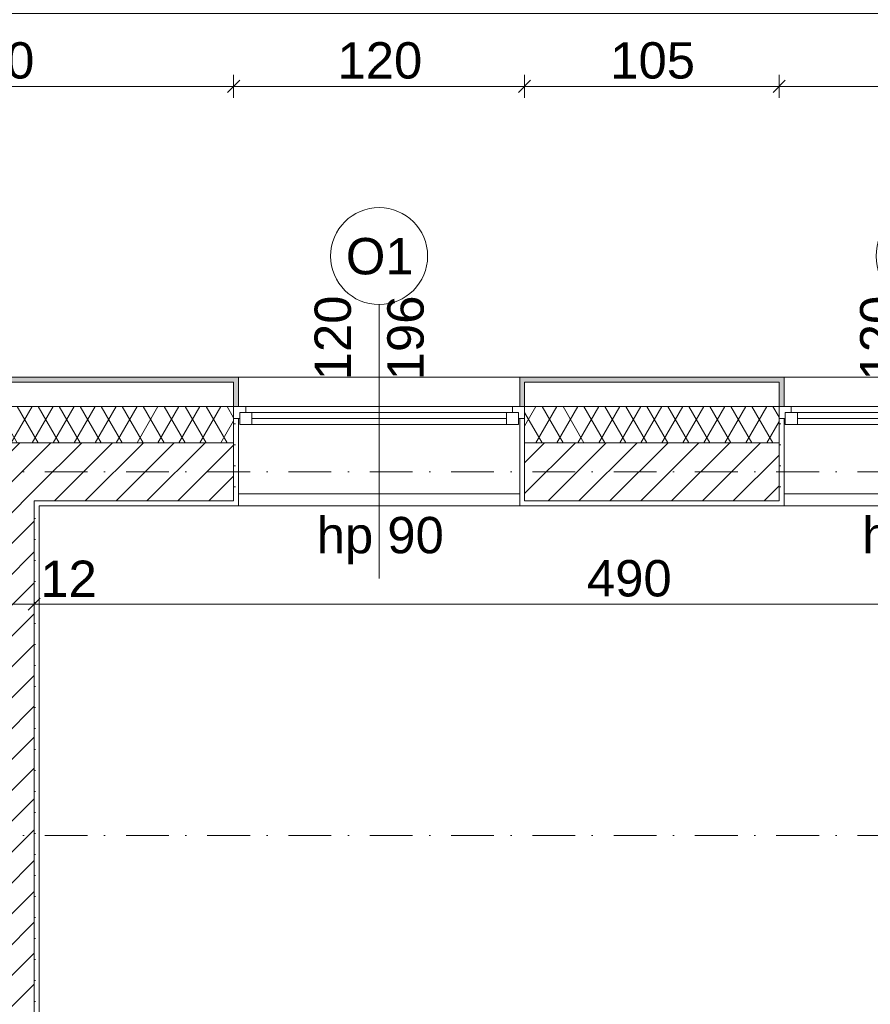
# Model space of a CAD drawing. Header units: millimetres. Extents: x -126905 to -83905, y -179170 to 5194.
# Tile 64 of 70: x -100912 to -97404, y -94062 to -90002. Entities that reach past the tile are written whole.
import ezdxf
from ezdxf.enums import TextEntityAlignment as Align

# ---------------------------------------------------------------- set-up
doc = ezdxf.new("R2010")
doc.units = ezdxf.units.MM
doc.header["$MEASUREMENT"] = 0
doc.linetypes.add('Kropki i Kreski', pattern=[335.138881, 176.388884, -88.194442, 0, -70.555556])
doc.linetypes.add('Kropkowana', pattern=[317.499995, 0, -317.499995])
for name, color, linetype, lineweight, true_color in [('Nowe_Elementy Modelu - Strefy_Nr_pióra__121', 7, 'Continuous', 0, 0xd5e3e3), ('Nowe_Konstrukcja - Ściany zew_Nr_pióra__23', 7, 'Continuous', 13, 0x858585), ('Nowe_Wymiarowanie - Ogólne_Nr_pióra__81', 7, 'Continuous', 13, 0x6a6a6a), ('Nowe_Znaczniki okien Archicada_Nr_pióra__81', 7, 'Continuous', 13, 0x6a6a6a)]:
    doc.layers.add(name, color=color, linetype=linetype, lineweight=lineweight, true_color=true_color)
for name, color, linetype in [('Nowe_Konstrukcja - Stropy', 7, 'Continuous'), ('Nowe_Konstrukcja - Ściany zew', 7, 'Continuous'), ('Nowe_Osie', 7, 'Continuous'), ('Nowe_Wymiarowanie - Ogólne', 7, 'Continuous'), ('Nowe_Znaczniki okien Archicada', 7, 'Continuous')]:
    doc.layers.add(name, color=color, linetype=linetype)
for name, color, linetype, lineweight in [('Nowe_Konstrukcja - Stropy_Nr_pióra__125', 255, 'Continuous', 0), ('Nowe_Konstrukcja - Ściany zew_Nr_pióra__21', 7, 'Continuous', 20), ('Nowe_Konstrukcja - Ściany zew_Nr_pióra__3', 7, 'Continuous', 13), ('Nowe_Okna Archicada_Nr_pióra__3', 7, 'Continuous', 13), ('Nowe_Osie_Nr_pióra__4', 8, 'Continuous', 13), ('Nowe_Wymiarowanie - Ogólne_Nr_pióra__42', 8, 'Continuous', 25), ('Nowe_Znaczniki okien Archicada_Nr_pióra__2', 8, 'Continuous', 15), ('Nowe_Znaczniki okien Archicada_Nr_pióra__7', 7, 'Continuous', 35)]:
    doc.layers.add(name, color=color, linetype=linetype, lineweight=lineweight)
doc.styles.add('STYL_AUTOMATYCZNY_1', font='arial.ttf')
doc.dimstyles.new('STYL_AUTOMATYCZNY__1', dxfattribs={"dimtxt": 150, "dimasz": 47.5, "dimexe": 0.18, "dimexo": 0.0625, "dimgap": 0, "dimtad": 1, "dimtih": 1, "dimtoh": 1, "dimdec": 0, "dimlfac": 0.1, "dimzin": 0, "dimdsep": 46, "dimtxsty": 'STYL_AUTOMATYCZNY_1', "dimblk": 'ARROWHEAD_6', "dimblk1": 'ARROWHEAD_6', "dimblk2": 'ARROWHEAD_6', "dimcen": 0.09, "dimse1": 1, "dimse2": 1, "dimclrd": 256, "dimclre": 256, "dimclrt": 8, "dimazin": 0, "dimtfac": 1, "dimtdec": 4, "dimtmove": 0, "dimatfit": 3, "dimfxl": 0, "dimtolj": 1, "dimtzin": 0, "dimarcsym": 0})
doc.dimstyles.new('STYL_AUTOMATYCZNY__2', dxfattribs={"dimtxt": 150, "dimasz": 47.5, "dimexe": 0.18, "dimexo": 0.0625, "dimgap": 0, "dimtad": 1, "dimdec": 0, "dimlfac": 0.1, "dimzin": 0, "dimdsep": 46, "dimtxsty": 'STYL_AUTOMATYCZNY_1', "dimblk": 'ARROWHEAD_6', "dimblk1": 'ARROWHEAD_6', "dimblk2": 'ARROWHEAD_6', "dimcen": 0.09, "dimse1": 1, "dimse2": 1, "dimclrd": 256, "dimclre": 256, "dimclrt": 8, "dimazin": 0, "dimtfac": 1, "dimtdec": 4, "dimtmove": 0, "dimatfit": 3, "dimfxl": 0, "dimtolj": 1, "dimtzin": 0, "dimarcsym": 0})
doc.dimstyles.new('STYL_AUTOMATYCZNY__3', dxfattribs={"dimtxt": 150, "dimasz": 47.5, "dimexe": 0.18, "dimexo": 0.0625, "dimgap": 0, "dimtad": 1, "dimdec": 0, "dimlfac": 0.1, "dimzin": 0, "dimdsep": 46, "dimtxsty": 'STYL_AUTOMATYCZNY_1', "dimblk": 'ARROWHEAD_6', "dimblk1": 'ARROWHEAD_6', "dimblk2": 'ARROWHEAD_6', "dimcen": 0.09, "dimse1": 1, "dimse2": 1, "dimclrd": 256, "dimclre": 256, "dimclrt": 8, "dimazin": 0, "dimtfac": 1, "dimtdec": 4, "dimtmove": 2, "dimatfit": 3, "dimfxl": 0, "dimtolj": 1, "dimtzin": 0, "dimarcsym": 0})
pattern_1 = [(60, (0, 0), (-64.951905, 37.5), []), (120, (0, 0), (64.951905, 37.5), [])]
pattern_2 = [(0, (0, 0), (0, 86.60254), [0, -50]), (0, (25, 43.3), (0, 86.60254), [0, -50])]
pattern_3 = [(45, (0, 0), (-63.63961, 63.63961), [])]

# ---------------------------------------------------------------- blocks, each defined once
blk = doc.blocks.new('Strop_1_1', base_point=(-95969.5, -92006.6))
at = {"layer": 'Nowe_Konstrukcja - Stropy_Nr_pióra__125', "color": 255, "linetype": 'Kropkowana', "lineweight": 0, "flags": 128}
blk.add_lwpolyline([(-95969.5, -92006.6), (-121789.5, -92006.6), (-121789.5, -102826.6), (-111909.5, -102826.6), (-111909.5, -100086.6), (-107469, -100086.6), (-107469, -102826.6), (-95969.5, -102826.6)], close=True, dxfattribs=at)
blk = doc.blocks.new('Okno 27')
at = {"layer": 'Nowe_Okna Archicada_Nr_pióra__3', "color": 7, "linetype": 'Continuous', "lineweight": 13}
for p, q in [((-600, 360), (-580, 360)), ((-580, 0), (-580, 360)), ((600, 360), (580, 360)), ((580, 0), (580, 360)), ((-580, 310), (580, 310)), ((-600, 0), (-575, 0)), ((-600, -50), (-600, 0)), ((-600, -50), (-600, 0)), ((-575, 25), (-525, 25)), ((-575, -25), (-575, 25)), ((-575, 0), (-575, -25)), ((-525, 25), (525, 25)), ((-525, 25), (-525, -25)), ((-525, 25), (525, 25)), ((-525, 0), (525, 0)), ((525, -25), (525, 25)), ((525, 25), (575, 25)), ((575, 25), (575, -25)), ((575, -25), (575, 0)), ((575, 0), (600, 0)), ((600, -50), (600, 0)), ((600, -50), (600, 0)), ((-575, -25), (-550, -25)), ((-525, -25), (-575, -25)), ((-550, -25), (-550, -50)), ((525, -25), (-525, -25)), ((575, -25), (525, -25)), ((550, -50), (550, -25)), ((550, -25), (575, -25)), ((-550, -50), (-600, -50)), ((-580, -50), (-580, -170)), ((550, -50), (-550, -50)), ((600, -50), (550, -50)), ((580, -50), (580, -170)), ((-600, -170), (-580, -170)), ((-580, -170), (580, -170)), ((600, -170), (580, -170))]:
    blk.add_line(p, q, dxfattribs=at)
blk = doc.blocks.new('Znacznik O 27_6')
at = {"layer": 'Nowe_Znaczniki okien Archicada_Nr_pióra__2', "color": 8, "linetype": 'Continuous', "lineweight": 15, "flags": 128}
blk.add_lwpolyline([(-200, -1030, 1), (200, -1030, 1)], format="xyb", close=True, dxfattribs=at)
at = {"layer": 'Nowe_Znaczniki okien Archicada_Nr_pióra__81', "color": 251, "linetype": 'Continuous', "lineweight": 13, "true_color": 0x6a6a6a}
blk.add_line((0, -830), (0, 300), dxfattribs=at)
at = {"layer": 'Nowe_Znaczniki okien Archicada_Nr_pióra__7', "color": 7, "lineweight": 35, "char_height": 150, "attachment_point": 7, "style": 'STYL_AUTOMATYCZNY_1'}
for s, insert, rotation in [('\\A1;{\\pql;\\pt0;\\fArial|b0|i0|c238|p0;\\W1.000000;hp 90\\fArial|b0|i0|c238|p0;\\W1.000000;\\A1{\\H.66x;\\S^  ;}\\fArial|b0|i0|c238|p0;\\W1.000000;\\fArial|b0|i0|c238|p0;\\W1.000000;}', (257.4, 240.9), 180), ('\\A1;{\\pql;\\pt0;\\fArial|b0|i0|c238|p0;\\W1.000000;196\\fArial|b0|i0|c238|p0;\\W1.000000;\\A1{\\H.66x;\\S^  ;}\\fArial|b0|i0|c238|p0;\\W1.000000;\\fArial|b0|i0|c238|p0;\\W1.000000;}', (-227.5, -516.7), 270), ('\\A1;{\\pql;\\pt0;\\fArial|b0|i0|c238|p0;\\W1.000000;120\\fArial|b0|i0|c238|p0;\\W1.000000;\\A1{\\H.66x;\\S^  ;}\\fArial|b0|i0|c238|p0;\\W1.000000;\\fArial|b0|i0|c238|p0;\\W1.000000;}', (72.5, -516.7), 270), ('\\A1;{\\pql;\\pt0;\\fArial|b0|i0|c238|p0;\\W1.000000;O1\\fArial|b0|i0|c238|p0;\\W1.000000;\\fArial|b0|i0|c238|p0;\\W1.000000;\\fArial|b0|i0|c238|p0;\\W1.000000;}', (137.2, -952.5), 180)]:
    blk.add_mtext(s, dxfattribs=dict(at, insert=insert, rotation=rotation))
blk = doc.blocks.new('Znacznik O 27_7')
at = {"layer": 'Nowe_Znaczniki okien Archicada_Nr_pióra__2', "color": 8, "linetype": 'Continuous', "lineweight": 15, "flags": 128}
blk.add_lwpolyline([(-200, -1030, 1), (200, -1030, 1)], format="xyb", close=True, dxfattribs=at)
at = {"layer": 'Nowe_Znaczniki okien Archicada_Nr_pióra__81', "color": 251, "linetype": 'Continuous', "lineweight": 13, "true_color": 0x6a6a6a}
blk.add_line((0, -830), (0, 300), dxfattribs=at)
at = {"layer": 'Nowe_Znaczniki okien Archicada_Nr_pióra__7', "color": 7, "lineweight": 35, "char_height": 150, "attachment_point": 7, "style": 'STYL_AUTOMATYCZNY_1'}
for s, insert, rotation in [('\\A1;{\\pql;\\pt0;\\fArial|b0|i0|c238|p0;\\W1.000000;hp 90\\fArial|b0|i0|c238|p0;\\W1.000000;\\A1{\\H.66x;\\S^  ;}\\fArial|b0|i0|c238|p0;\\W1.000000;\\fArial|b0|i0|c238|p0;\\W1.000000;}', (257.4, 240.9), 180), ('\\A1;{\\pql;\\pt0;\\fArial|b0|i0|c238|p0;\\W1.000000;196\\fArial|b0|i0|c238|p0;\\W1.000000;\\A1{\\H.66x;\\S^  ;}\\fArial|b0|i0|c238|p0;\\W1.000000;\\fArial|b0|i0|c238|p0;\\W1.000000;}', (-227.5, -517.7), 270), ('\\A1;{\\pql;\\pt0;\\fArial|b0|i0|c238|p0;\\W1.000000;120\\fArial|b0|i0|c238|p0;\\W1.000000;\\A1{\\H.66x;\\S^  ;}\\fArial|b0|i0|c238|p0;\\W1.000000;\\fArial|b0|i0|c238|p0;\\W1.000000;}', (72.5, -517.7), 270), ('\\A1;{\\pql;\\pt0;\\fArial|b0|i0|c238|p0;\\W1.000000;O1\\fArial|b0|i0|c238|p0;\\W1.000000;\\fArial|b0|i0|c238|p0;\\W1.000000;\\fArial|b0|i0|c238|p0;\\W1.000000;}', (137.2, -952.5), 180)]:
    blk.add_mtext(s, dxfattribs=dict(at, insert=insert, rotation=rotation))
blk = doc.blocks.new('Ściana_17_1', base_point=(-95829.5, -91866.6))
at = {"layer": 'Nowe_Konstrukcja - Ściany zew_Nr_pióra__23', "linetype": 'Continuous', "lineweight": 0, "true_color": 0xdfdfdf}
for points in [[(-102026.3, -91496.6), (-100029.5, -91496.6), (-100029.5, -91476.6), (-102026.3, -91476.6)], [(-100029.5, -91476.6), (-100029.5, -91496.6), (-100029.5, -91596.6), (-100009.5, -91596.6), (-100009.5, -91476.6)], [(-98849.5, -91476.6), (-98849.5, -91596.6), (-98829.5, -91596.6), (-98829.5, -91496.6), (-98829.5, -91476.6)], [(-97779.5, -91476.6), (-98829.5, -91476.6), (-98829.5, -91496.6), (-97779.5, -91496.6)], [(-97759.5, -91476.6), (-97779.5, -91476.6), (-97779.5, -91496.6), (-97779.5, -91596.6), (-97759.5, -91596.6)]]:
    blk.add_hatch(color=254, dxfattribs=at).paths.add_polyline_path(points)
at = {"layer": 'Nowe_Konstrukcja - Ściany zew_Nr_pióra__23', "linetype": 'Continuous', "lineweight": 13, "true_color": 0x858585}
h = blk.add_hatch(dxfattribs=at)
h.set_pattern_fill('Izolacja_miękka_0001', color=252, style=0, pattern_type=2)
h.set_pattern_definition(pattern_1)
h.paths.add_polyline_path([(-100029.5, -91596.6), (-102026.3, -91596.6), (-102026.3, -91746.6), (-100029.5, -91746.6), (-100029.5, -91646.6)])
h = blk.add_hatch(dxfattribs=at)
h.set_pattern_fill('Izolacja_miękka_0001', color=252, style=0, pattern_type=2)
h.set_pattern_definition(pattern_1)
h.paths.add_polyline_path([(-98829.5, -91596.6), (-98829.5, -91646.6), (-98829.5, -91746.6), (-97779.5, -91746.6), (-97779.5, -91646.6), (-97779.5, -91596.6)])
h = blk.add_hatch(dxfattribs=at)
h.set_pattern_fill('Tynk_0001', color=252, style=0, pattern_type=2)
h.set_pattern_definition(pattern_2)
h.paths.add_polyline_path([(-100009.5, -92006.6), (-100009.5, -91646.6), (-100029.5, -91646.6), (-100029.5, -91986.6), (-100029.5, -92006.6)])
h = blk.add_hatch(dxfattribs=at)
h.set_pattern_fill('Tynk_0001', color=252, style=0, pattern_type=2)
h.set_pattern_definition(pattern_2)
h.paths.add_polyline_path([(-98829.5, -92006.6), (-98829.5, -91986.6), (-98829.5, -91646.6), (-98849.5, -91646.6), (-98849.5, -92006.6)])
h = blk.add_hatch(dxfattribs=at)
h.set_pattern_fill('Tynk_0001', color=252, style=0, pattern_type=2)
h.set_pattern_definition(pattern_2)
h.paths.add_polyline_path([(-97779.5, -92006.6), (-97759.5, -92006.6), (-97759.5, -91646.6), (-97779.5, -91646.6), (-97779.5, -91986.6)])
h = blk.add_hatch(dxfattribs=at)
h.set_pattern_fill('Bloczki_ceramiczne_0001', color=252, style=0, pattern_type=2)
h.set_pattern_definition(pattern_3)
h.paths.add_polyline_path([(-100971.9, -91986.6), (-100851.9, -91986.6), (-100851.9, -91746.6), (-100971.9, -91746.6)])
h = blk.add_hatch(dxfattribs=at)
h.set_pattern_fill('Bloczki_ceramiczne_0001', color=252, style=0, pattern_type=2)
h.set_pattern_definition(pattern_3)
h.paths.add_polyline_path([(-100851.9, -91986.6), (-100029.5, -91986.6), (-100029.5, -91746.6), (-100851.9, -91746.6)])
h = blk.add_hatch(dxfattribs=at)
h.set_pattern_fill('Bloczki_ceramiczne_0001', color=252, style=0, pattern_type=2)
h.set_pattern_definition(pattern_3)
h.paths.add_polyline_path([(-98829.5, -91746.6), (-98829.5, -91986.6), (-97779.5, -91986.6), (-97779.5, -91746.6)])
h = blk.add_hatch(dxfattribs=at)
h.set_pattern_fill('Tynk_0001', color=252, style=0, pattern_type=2)
h.set_pattern_definition(pattern_2)
h.paths.add_polyline_path([(-100851.9, -92006.6), (-100831.9, -92006.6), (-100831.9, -91986.6), (-100851.9, -91986.6)])
h = blk.add_hatch(dxfattribs=at)
h.set_pattern_fill('Tynk_0001', color=252, style=0, pattern_type=2)
h.set_pattern_definition(pattern_2)
h.paths.add_polyline_path([(-100831.9, -92006.6), (-100029.5, -92006.6), (-100029.5, -91986.6), (-100831.9, -91986.6)])
h = blk.add_hatch(dxfattribs=at)
h.set_pattern_fill('Tynk_0001', color=252, style=0, pattern_type=2)
h.set_pattern_definition(pattern_2)
h.paths.add_polyline_path([(-98829.5, -91986.6), (-98829.5, -92006.6), (-97779.5, -92006.6), (-97779.5, -91986.6)])
at = {"layer": 'Nowe_Konstrukcja - Ściany zew_Nr_pióra__21', "color": 7, "linetype": 'Continuous', "lineweight": 20}
for p, q in [((-100029.5, -91476.6), (-100009.5, -91476.6)), ((-100009.5, -91596.6), (-100009.5, -91476.6)), ((-98849.5, -91596.6), (-98849.5, -91476.6)), ((-98829.5, -91476.6), (-98849.5, -91476.6)), ((-97779.5, -91476.6), (-97759.5, -91476.6)), ((-97759.5, -91596.6), (-97759.5, -91476.6)), ((-100029.5, -91596.6), (-100009.5, -91596.6)), ((-100029.5, -91596.6), (-100029.5, -91646.6)), ((-98829.5, -91596.6), (-98849.5, -91596.6)), ((-98829.5, -91596.6), (-98829.5, -91646.6)), ((-97779.5, -91596.6), (-97759.5, -91596.6)), ((-97779.5, -91596.6), (-97779.5, -91646.6)), ((-100029.5, -91646.6), (-100009.5, -91646.6)), ((-100009.5, -91646.6), (-100009.5, -92006.6)), ((-98849.5, -91646.6), (-98849.5, -92006.6)), ((-98829.5, -91646.6), (-98849.5, -91646.6)), ((-97779.5, -91646.6), (-97759.5, -91646.6)), ((-97759.5, -91646.6), (-97759.5, -92006.6)), ((-100029.5, -92006.6), (-100009.5, -92006.6)), ((-98829.5, -92006.6), (-98849.5, -92006.6)), ((-97779.5, -92006.6), (-97759.5, -92006.6))]:
    blk.add_line(p, q, dxfattribs=at)
at = {"layer": 'Nowe_Konstrukcja - Ściany zew_Nr_pióra__21', "color": 7, "linetype": 'Continuous', "lineweight": 20, "flags": 128}
for points in [[(-100029.5, -91476.6), (-102026.3, -91476.6)], [(-97779.5, -91476.6), (-98829.5, -91476.6)], [(-100831.9, -92006.6), (-100029.5, -92006.6)], [(-98829.5, -92006.6), (-97779.5, -92006.6)]]:
    blk.add_lwpolyline(points, dxfattribs=at)
at = {"layer": 'Nowe_Konstrukcja - Ściany zew_Nr_pióra__3', "color": 7, "linetype": 'Continuous', "lineweight": 13}
for p, q in [((-100029.5, -91496.6), (-102026.3, -91496.6)), ((-100029.5, -91496.6), (-100029.5, -91596.6)), ((-97779.5, -91496.6), (-98829.5, -91496.6)), ((-98829.5, -91496.6), (-98829.5, -91596.6)), ((-97779.5, -91496.6), (-97779.5, -91596.6)), ((-100029.5, -91596.6), (-102026.3, -91596.6)), ((-97779.5, -91596.6), (-98829.5, -91596.6)), ((-100029.5, -91986.6), (-100029.5, -91646.6)), ((-98829.5, -91986.6), (-98829.5, -91646.6)), ((-97779.5, -91986.6), (-97779.5, -91646.6)), ((-100851.9, -91746.6), (-100971.9, -91746.6)), ((-100029.5, -91746.6), (-100851.9, -91746.6)), ((-97779.5, -91746.6), (-98829.5, -91746.6)), ((-100851.9, -92006.6), (-100851.9, -91986.6)), ((-100851.9, -91986.6), (-100029.5, -91986.6)), ((-98829.5, -91986.6), (-97779.5, -91986.6))]:
    blk.add_line(p, q, dxfattribs=at)
at = {"layer": 'Nowe_Okna Archicada_Nr_pióra__3', "color": 7, "linetype": 'Continuous', "lineweight": 13, "zscale": 1000, "rotation": 179.9999999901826}
blk.add_blockref('Okno 27', (-99429.5, -91646.6), dxfattribs=at)
at = {"layer": 'Nowe_Okna Archicada_Nr_pióra__3', "color": 7, "linetype": 'Continuous', "lineweight": 13, "xscale": -1, "zscale": 1000, "rotation": 179.9999999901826}
blk.add_blockref('Okno 27', (-97179.5, -91646.6), dxfattribs=at)
at = {"layer": 'Nowe_Znaczniki okien Archicada', "color": 251, "lineweight": 13, "true_color": 0x6a6a6a, "rotation": 180}
for name, p in [('Znacznik O 27_7', (-99429.5, -92006.6)), ('Znacznik O 27_6', (-97179.5, -92006.6))]:
    blk.add_blockref(name, p, dxfattribs=at)
blk = doc.blocks.new('Ściana_23_1', base_point=(-100991.9, -96066.6))
at = {"layer": 'Nowe_Konstrukcja - Ściany zew_Nr_pióra__23', "linetype": 'Continuous', "lineweight": 13, "true_color": 0x858585}
h = blk.add_hatch(dxfattribs=at)
h.set_pattern_fill('Tynk_0001', color=252, style=0, pattern_type=2)
h.set_pattern_definition(pattern_2)
h.paths.add_polyline_path([(-100991.9, -92006.6), (-100991.9, -95986.6), (-100971.9, -95986.6), (-100971.9, -92006.6)])
h = blk.add_hatch(dxfattribs=at)
h.set_pattern_fill('Bloczki_ceramiczne_0001', color=252, style=0, pattern_type=2)
h.set_pattern_definition(pattern_3)
h.paths.add_polyline_path([(-100971.9, -92006.6), (-100851.9, -92006.6), (-100851.9, -91986.6), (-100971.9, -91986.6)])
h = blk.add_hatch(dxfattribs=at)
h.set_pattern_fill('Bloczki_ceramiczne_0001', color=252, style=0, pattern_type=2)
h.set_pattern_definition(pattern_3)
h.paths.add_polyline_path([(-100971.9, -92006.6), (-100971.9, -95986.6), (-100851.9, -95986.6), (-100851.9, -92006.6)])
h = blk.add_hatch(dxfattribs=at)
h.set_pattern_fill('Tynk_0001', color=252, style=0, pattern_type=2)
h.set_pattern_definition(pattern_2)
h.paths.add_polyline_path([(-100831.9, -95986.6), (-100831.9, -92006.6), (-100851.9, -92006.6), (-100851.9, -95986.6)])
h = blk.add_hatch(dxfattribs=at)
h.set_pattern_fill('Bloczki_ceramiczne_0001', color=252, style=0, pattern_type=2)
h.set_pattern_definition(pattern_3)
h.paths.add_polyline_path([(-100971.9, -96006.6), (-100851.9, -96006.6), (-100851.9, -95986.6), (-100971.9, -95986.6)])
at = {"layer": 'Nowe_Konstrukcja - Ściany zew_Nr_pióra__21', "color": 7, "linetype": 'Continuous', "lineweight": 20, "flags": 128}
for points in [[(-100991.9, -92006.6), (-100991.9, -95986.6)], [(-100831.9, -95986.6), (-100831.9, -92006.6)]]:
    blk.add_lwpolyline(points, dxfattribs=at)
at = {"layer": 'Nowe_Konstrukcja - Ściany zew_Nr_pióra__3', "color": 7, "linetype": 'Continuous', "lineweight": 13}
for p, q in [((-100971.9, -91986.6), (-100971.9, -92006.6)), ((-100971.9, -92006.6), (-100971.9, -95986.6)), ((-100851.9, -92006.6), (-100851.9, -91986.6)), ((-100851.9, -95986.6), (-100851.9, -92006.6)), ((-100971.9, -95986.6), (-100971.9, -96006.6)), ((-100851.9, -96006.6), (-100851.9, -95986.6))]:
    blk.add_line(p, q, dxfattribs=at)
blk = doc.blocks.new('Standardowy znacznik osi_5')
at = {"layer": 'Nowe_Osie_Nr_pióra__4', "color": 8, "linetype": 'Kropki i Kreski', "lineweight": 13}
blk.add_line((1000, 0), (32849.3, 0), dxfattribs=at)
at = {"layer": 'Nowe_Osie_Nr_pióra__4', "color": 8, "lineweight": 13, "style": 'STYL_AUTOMATYCZNY_1'}
for tag, p in [('AC_MarkerText_1_0', (-250, -239.3)), ('AC_MarkerText_1_1', (34099.3, -239.3))]:
    blk.add_attdef(tag, text='', height=250, rotation=180, dxfattribs=at).set_placement(p, align=Align.TOP_CENTER)
blk = doc.blocks.new('*D164')
at = {"layer": 'Nowe_Wymiarowanie - Ogólne_Nr_pióra__81', "color": 251, "linetype": 'Continuous', "lineweight": 13, "true_color": 0x6a6a6a}
for p, q in [((-122294.5, -89651.5), (-122344.5, -89701.5)), ((-122319.5, -89629.6), (-122319.5, -89723.3)), ((-95464.5, -89701.5), (-95414.5, -89651.5)), ((-95439.5, -89629.6), (-95439.5, -89723.3)), ((-122319.5, -89676.5), (-122357, -89676.5)), ((-95439.5, -89676.5), (-122319.5, -89676.5)), ((-95402, -89676.5), (-95439.5, -89676.5))]:
    blk.add_line(p, q, dxfattribs=at)
at = {"layer": 'Nowe_Wymiarowanie - Ogólne_Nr_pióra__42', "color": 8, "lineweight": 25, "insert": (-109136.9, -89646.5), "char_height": 150, "attachment_point": 7, "style": 'STYL_AUTOMATYCZNY_1'}
blk.add_mtext('\\A1;{\\pql;\\fArial|b0|i0|c238|p0;\\W1.000000;2\xa0688}', dxfattribs=at)
blk = doc.blocks.new('ARROWHEAD_6')
at = {"color": 0, "linetype": 'Continuous', "lineweight": 0}
for p, q in [((0, 0), (-1, 0)), ((-0.5, -0.5), (0.5, 0.5))]:
    blk.add_line(p, q, dxfattribs=at)
blk = doc.blocks.new('*D205')
at = {"layer": 'Nowe_Wymiarowanie - Ogólne_Nr_pióra__81', "color": 251, "linetype": 'Continuous', "lineweight": 13, "true_color": 0x6a6a6a}
for p, q in [((-97779.5, -90229.7), (-97779.5, -90323.5)), ((-97804.5, -90301.6), (-97754.5, -90251.6)), ((-96604.5, -90301.6), (-96554.5, -90251.6)), ((-96579.5, -90276.6), (-97779.5, -90276.6))]:
    blk.add_line(p, q, dxfattribs=at)
at = {"layer": 'Nowe_Wymiarowanie - Ogólne_Nr_pióra__42', "color": 8, "lineweight": 25, "insert": (-97351.1, -90246.6), "char_height": 150, "attachment_point": 7, "style": 'STYL_AUTOMATYCZNY_1'}
blk.add_mtext('\\A1;{\\pql;\\fArial|b0|i0|c238|p0;\\W1.000000;120}', dxfattribs=at)
blk = doc.blocks.new('*D206')
at = {"layer": 'Nowe_Wymiarowanie - Ogólne_Nr_pióra__81', "color": 251, "linetype": 'Continuous', "lineweight": 13, "true_color": 0x6a6a6a}
for p, q in [((-98829.5, -90229.7), (-98829.5, -90323.5)), ((-97779.5, -90229.7), (-97779.5, -90323.5)), ((-98854.5, -90301.6), (-98804.5, -90251.6)), ((-97804.5, -90301.6), (-97754.5, -90251.6)), ((-97779.5, -90276.6), (-98829.5, -90276.6))]:
    blk.add_line(p, q, dxfattribs=at)
at = {"layer": 'Nowe_Wymiarowanie - Ogólne_Nr_pióra__42', "color": 8, "lineweight": 25, "insert": (-98476.1, -90246.6), "char_height": 150, "attachment_point": 7, "style": 'STYL_AUTOMATYCZNY_1'}
blk.add_mtext('\\A1;{\\pql;\\fArial|b0|i0|c238|p0;\\W1.000000;105}', dxfattribs=at)
blk = doc.blocks.new('*D207')
at = {"layer": 'Nowe_Wymiarowanie - Ogólne_Nr_pióra__81', "color": 251, "linetype": 'Continuous', "lineweight": 13, "true_color": 0x6a6a6a}
for p, q in [((-100029.5, -90229.7), (-100029.5, -90323.5)), ((-100054.5, -90301.6), (-100004.5, -90251.6)), ((-98854.5, -90301.6), (-98804.5, -90251.6)), ((-98829.5, -90276.6), (-100029.5, -90276.6))]:
    blk.add_line(p, q, dxfattribs=at)
at = {"layer": 'Nowe_Wymiarowanie - Ogólne_Nr_pióra__42', "color": 8, "lineweight": 25, "insert": (-99601.1, -90246.6), "char_height": 150, "attachment_point": 7, "style": 'STYL_AUTOMATYCZNY_1'}
blk.add_mtext('\\A1;{\\pql;\\fArial|b0|i0|c238|p0;\\W1.000000;120}', dxfattribs=at)
blk = doc.blocks.new('*D208')
at = {"layer": 'Nowe_Wymiarowanie - Ogólne_Nr_pióra__81', "color": 251, "linetype": 'Continuous', "lineweight": 13, "true_color": 0x6a6a6a}
for p, q in [((-102029.5, -90229.7), (-102029.5, -90323.5)), ((-100029.5, -90229.7), (-100029.5, -90323.5)), ((-102054.5, -90301.6), (-102004.5, -90251.6)), ((-100054.5, -90301.6), (-100004.5, -90251.6)), ((-100029.5, -90276.6), (-102029.5, -90276.6))]:
    blk.add_line(p, q, dxfattribs=at)
at = {"layer": 'Nowe_Wymiarowanie - Ogólne_Nr_pióra__42', "color": 8, "lineweight": 25, "insert": (-101201.1, -90246.6), "char_height": 150, "attachment_point": 7, "style": 'STYL_AUTOMATYCZNY_1'}
blk.add_mtext('\\A1;{\\pql;\\fArial|b0|i0|c238|p0;\\W1.000000;200}', dxfattribs=at)
blk = doc.blocks.new('*D252')
at = {"layer": 'Nowe_Wymiarowanie - Ogólne_Nr_pióra__81', "color": 251, "linetype": 'Continuous', "lineweight": 13, "true_color": 0x6a6a6a}
for p, q in [((-100876.9, -92437.5), (-100826.9, -92387.5)), ((-95949.5, -92412.5), (-100851.9, -92412.5)), ((-95974.5, -92437.5), (-95924.5, -92387.5))]:
    blk.add_line(p, q, dxfattribs=at)
at = {"layer": 'Nowe_Wymiarowanie - Ogólne_Nr_pióra__42', "color": 8, "lineweight": 25, "char_height": 150, "attachment_point": 7, "style": 'STYL_AUTOMATYCZNY_1'}
for s, insert in [('\\A1;{\\pql;\\fArial|b0|i0|c238|p0;\\W1.000000;12}', (-100826.9, -92382.5)), ('\\A1;{\\pql;\\fArial|b0|i0|c238|p0;\\W1.000000;490}', (-98572.3, -92382.5)), ('\\A1;{\\pql;\\fArial|b0|i0|c238|p0;\\W1.000000;24}', (-96223.3, -92382.5))]:
    blk.add_mtext(s, dxfattribs=dict(at, insert=insert))
blk = doc.blocks.new('*D253')
at = {"layer": 'Nowe_Wymiarowanie - Ogólne_Nr_pióra__81', "color": 251, "linetype": 'Continuous', "lineweight": 13, "true_color": 0x6a6a6a}
for p, q in [((-100971.9, -92365.6), (-100971.9, -92459.4)), ((-100851.9, -92365.6), (-100851.9, -92459.4)), ((-100996.9, -92437.5), (-100946.9, -92387.5)), ((-100851.9, -92412.5), (-100971.9, -92412.5)), ((-100876.9, -92437.5), (-100826.9, -92387.5)), ((-95949.5, -92412.5), (-100851.9, -92412.5))]:
    blk.add_line(p, q, dxfattribs=at)
blk = doc.blocks.new('*D270')
at = {"layer": 'Nowe_Wymiarowanie - Ogólne_Nr_pióra__81', "color": 251, "linetype": 'Continuous', "lineweight": 13, "true_color": 0x6a6a6a}
for p, q in [((-96203.4, -92011.6), (-96253.4, -91961.6)), ((-96228.4, -91949.1), (-96228.4, -91986.6)), ((-96275.3, -91986.6), (-96181.5, -91986.6)), ((-96228.4, -91986.6), (-96228.4, -97746.6)), ((-96203.4, -97771.6), (-96253.4, -97721.6))]:
    blk.add_line(p, q, dxfattribs=at)
at = {"layer": 'Nowe_Wymiarowanie - Ogólne_Nr_pióra__42', "color": 8, "lineweight": 25, "insert": (-96258.4, -95038.2), "char_height": 150, "attachment_point": 7, "rotation": 90, "style": 'STYL_AUTOMATYCZNY_1'}
blk.add_mtext('\\A1;{\\pql;\\fArial|b0|i0|c238|p0;\\W1.000000;576}', dxfattribs=at)
blk = doc.blocks.new('*D271')
at = {"layer": 'Nowe_Wymiarowanie - Ogólne_Nr_pióra__81', "color": 251, "linetype": 'Continuous', "lineweight": 13, "true_color": 0x6a6a6a}
for p, q in [((-96228.4, -91986.6), (-96228.4, -97746.6)), ((-96203.4, -97771.6), (-96253.4, -97721.6)), ((-96275.3, -97746.6), (-96181.5, -97746.6)), ((-96228.4, -97746.6), (-96228.4, -97986.6)), ((-96275.3, -97986.6), (-96181.5, -97986.6)), ((-96203.4, -98011.6), (-96253.4, -97961.6))]:
    blk.add_line(p, q, dxfattribs=at)
blk = doc.blocks.new('*D284')
at = {"layer": 'Nowe_Wymiarowanie - Ogólne_Nr_pióra__81', "color": 251, "linetype": 'Continuous', "lineweight": 13, "true_color": 0x6a6a6a}
for p, q in [((-105439.5, -89929.7), (-105439.5, -90023.4)), ((-95439.5, -89929.7), (-95439.5, -90023.4)), ((-105464.5, -90001.6), (-105414.5, -89951.6)), ((-95439.5, -89976.6), (-105439.5, -89976.6)), ((-95464.5, -90001.6), (-95414.5, -89951.6)), ((-95402, -89976.6), (-95439.5, -89976.6))]:
    blk.add_line(p, q, dxfattribs=at)
at = {"layer": 'Nowe_Wymiarowanie - Ogólne_Nr_pióra__42', "color": 8, "lineweight": 25, "insert": (-100696.9, -89946.6), "char_height": 150, "attachment_point": 7, "style": 'STYL_AUTOMATYCZNY_1'}
blk.add_mtext('\\A1;{\\pql;\\fArial|b0|i0|c238|p0;\\W1.000000;1\xa0000}', dxfattribs=at)
blk = doc.blocks.new('*D342')
at = {"layer": 'Nowe_Wymiarowanie - Ogólne_Nr_pióra__81', "color": 251, "linetype": 'Continuous', "lineweight": 13, "true_color": 0x6a6a6a}
for p, q in [((-95829.5, -89460.7), (-95829.5, -89366.9)), ((-95439.5, -89460.7), (-95439.5, -89366.9)), ((-105729.5, -89413.8), (-95829.5, -89413.8)), ((-95804.5, -89388.8), (-95854.5, -89438.8)), ((-95829.5, -89413.8), (-95439.5, -89413.8)), ((-95464.5, -89438.8), (-95414.5, -89388.8)), ((-95439.5, -89413.8), (-95402, -89413.8))]:
    blk.add_line(p, q, dxfattribs=at)
at = {"layer": 'Nowe_Wymiarowanie - Ogólne_Nr_pióra__42', "color": 8, "lineweight": 25, "insert": (-95748.9, -89383.8), "char_height": 150, "attachment_point": 7, "style": 'STYL_AUTOMATYCZNY_1'}
blk.add_mtext('\\A1;{\\pql;\\fArial|b0|i0|c238|p0;\\W1.000000;39}', dxfattribs=at)

msp = doc.modelspace()

# ---------------------------------------------------------------- linework, layer by layer
at = {"layer": 'Nowe_Elementy Modelu - Strefy_Nr_pióra__121', "color": 254, "linetype": 'Continuous', "lineweight": 0, "true_color": 0xd5e3e3, "flags": 128}
msp.add_lwpolyline([(-100831.9, -92006.6), (-100831.9, -95986.6), (-95969.5, -95986.6), (-95969.5, -92006.6)], close=True, dxfattribs=at)

# ---------------------------------------------------------------- block references
at = {"layer": 'Nowe_Konstrukcja - Stropy', "color": 255, "linetype": 'Kropkowana', "lineweight": 0}
msp.add_blockref('Strop_1_1', (-95969.5, -92006.6), dxfattribs=at)
at = {"layer": 'Nowe_Konstrukcja - Ściany zew', "color": 7, "lineweight": 20}
for name, p in [('Ściana_17_1', (-95829.5, -91866.6)), ('Ściana_23_1', (-100991.9, -96066.6))]:
    msp.add_blockref(name, p, dxfattribs=at)
at = {"layer": 'Nowe_Osie', "color": 8, "linetype": 'Continuous', "lineweight": 15, "zscale": 1000, "rotation": 180}
for p in [(-91921.8, -91866.6), (-91921.8, -93366.6)]:
    msp.add_blockref('Standardowy znacznik osi_5', p, dxfattribs=at)

# ---------------------------------------------------------------- dimensions: what is measured, and where the dimension line sits
at = {"layer": 'Nowe_Wymiarowanie - Ogólne', "color": 251, "linetype": 'Continuous', "lineweight": 13, "true_color": 0x6a6a6a}
dim = msp.add_linear_dim(base=(-95439.5, -89413.8), p1=(-95829.5, -88953.6), p2=(-95439.5, -90996.6), dimstyle='STYL_AUTOMATYCZNY__1', dxfattribs=at)
dim.commit()
dim.dimension.update_dxf_attribs({"geometry": '*D342', "text_midpoint": (-95634.8, -89308.8), "dimtype": 160})
for base, p1, p2, picture, middle in [((-122319.5, -89676.5), (-95439.5, -91986.6), (-122319.5, -91986.6), '*D164', (-108879.6, -89571.5)), ((-105439.5, -89976.6), (-95439.5, -91986.6), (-105439.5, -90866.6), '*D284', (-100439.6, -89871.6)), ((-102029.5, -90276.6), (-100029.5, -91596.6), (-102029.5, -91796.6), '*D208', (-101029.9, -90171.6)), ((-100029.5, -90276.6), (-98829.5, -91596.6), (-100029.5, -91596.6), '*D207', (-99429.9, -90171.6)), ((-98829.5, -90276.6), (-97779.5, -91596.6), (-98829.5, -91596.6), '*D206', (-98304.9, -90171.6)), ((-97779.5, -90276.6), (-96579.5, -91596.6), (-97779.5, -91596.6), '*D205', (-97179.9, -90171.6)), ((-100851.9, -92412.5), (-95949.5, -97416.6), (-100851.9, -93996.6), '*D252', (-98401.1, -92307.5)), ((-100971.9, -92412.5), (-100851.9, -93996.6), (-100971.9, -93996.6), '*D253', (-100712.8, -92307.5))]:
    dim = msp.add_linear_dim(base=base, p1=p1, p2=p2, angle=180, dimstyle='STYL_AUTOMATYCZNY__1', dxfattribs=at)
    dim.commit()
    dim.dimension.update_dxf_attribs({"geometry": picture, "text_midpoint": middle, "dimtype": 160})
for base, p1, p2, dimstyle, picture, middle in [((-96228.4, -97746.6), (-115107, -91986.6), (-100109.5, -97746.6), 'STYL_AUTOMATYCZNY__2', '*D270', (-96333.4, -94867)), ((-96228.4, -97986.6), (-100109.5, -97746.6), (-100109.5, -97986.6), 'STYL_AUTOMATYCZNY__3', '*D271', (-96328.4, -98180.2))]:
    dim = msp.add_linear_dim(base=base, p1=p1, p2=p2, angle=270, dimstyle=dimstyle, dxfattribs=at)
    dim.commit()
    dim.dimension.update_dxf_attribs({"geometry": picture, "text_midpoint": middle, "dimtype": 160, "text_rotation": 90})

doc.saveas('drawing.dxf')
